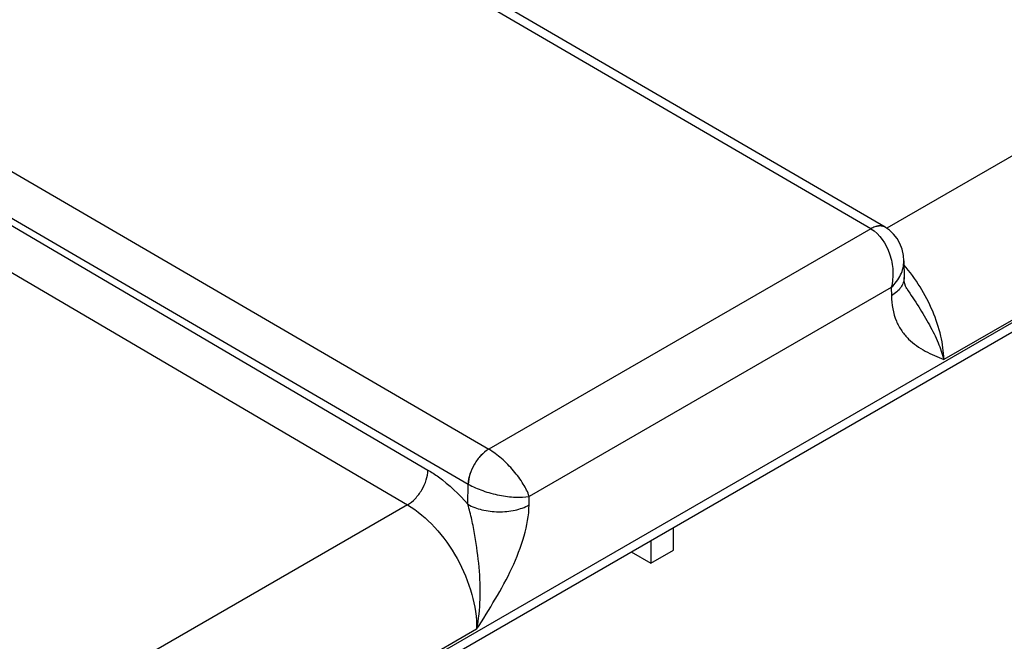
# Model space of a CAD drawing. Header units: inches. Extents: x 0 to 34, y 0 to 22.
# Tile 73 of 168: x 5.318 to 5.83, y 17.358 to 17.681. Entities that reach past the tile are written whole.
import ezdxf

# ---------------------------------------------------------------- set-up
doc = ezdxf.new("R2010")
doc.units = ezdxf.units.IN
doc.header["$LTSCALE"] = 1.87
doc.header["$MEASUREMENT"] = 0
doc.layers.get('0').update_dxf_attribs({"linetype": 'CONTINUOUS'})

msp = doc.modelspace()

# ---------------------------------------------------------------- linework, layer by layer
at = {"color": 7, "linetype": 'CONTINUOUS'}
for p, q in [((4.56377, 16.79056), (8.99215, 19.34746)), ((4.56081, 16.78404), (8.9892, 19.34093)), ((5.76034, 17.57266), (5.45512, 17.7504)), ((5.76782, 17.57342), (5.46263, 17.75114)), ((6.07912, 17.75219), (5.76859, 17.57289)), ((6.11508, 17.6876), (5.7983, 17.50469)), ((5.25668, 17.63582), (5.56186, 17.45806)), ((5.24603, 17.61769), (5.55118, 17.43994)), ((5.24603, 17.6143), (5.53031, 17.44724)), ((5.23534, 17.5962), (5.51962, 17.42914)), ((5.76034, 17.57266), (5.56186, 17.45806)), ((5.77749, 17.55592), (5.77763, 17.54731)), ((5.77097, 17.54213), (5.58291, 17.43355)), ((5.77097, 17.54213), (5.77104, 17.53778)), ((5.77898, 17.54157), (5.77898, 17.54156)), ((5.55102, 17.42944), (5.55118, 17.43994)), ((5.58284, 17.42912), (5.58291, 17.43355)), ((5.51962, 17.42914), (5.20909, 17.24985)), ((5.6579, 17.40559), (5.6579, 17.41748)), ((5.64615, 17.4107), (5.64615, 17.39881)), ((5.64615, 17.39881), (5.6579, 17.40559)), ((5.63586, 17.40475), (5.64615, 17.39881)), ((5.55558, 17.36455), (5.2388, 17.18164))]:
    msp.add_line(p, q, dxfattribs=at)
for points in [[(5.77749, 17.55592), (5.77727, 17.55883), (5.77659, 17.56203), (5.77549, 17.56495), (5.77401, 17.56758), (5.7722, 17.56989), (5.77009, 17.57186), (5.76789, 17.57337)], [(5.77898, 17.54156), (5.77869, 17.54206), (5.77833, 17.54289), (5.77799, 17.54405), (5.77773, 17.54557), (5.77763, 17.54731)]]:
    msp.add_lwpolyline(points, dxfattribs=at)
for points, knots in [([(5.76782, 17.57341), (5.76733, 17.5737), (5.76619, 17.57412), (5.76431, 17.57417), (5.76229, 17.57368), (5.76098, 17.57305), (5.76032, 17.57267)], [0, 0, 0, 0, 0.217316, 0.450286, 0.709676, 1, 1, 1, 1]), ([(5.76789, 17.57337), (5.7674, 17.57366), (5.76626, 17.57409), (5.76436, 17.57414), (5.76233, 17.57366), (5.76101, 17.57304), (5.76034, 17.57266)], [0, 0, 0, 0, 0.217522, 0.450595, 0.709926, 1, 1, 1, 1]), ([(5.76034, 17.57266), (5.76503, 17.56992), (5.76925, 17.56341), (5.77134, 17.55528), (5.77203, 17.5494), (5.77166, 17.54495), (5.77097, 17.54213)], [0, 0, 0, 0, 0.479289, 0.611923, 0.744389, 1, 1, 1, 1]), ([(5.77097, 17.54213), (5.77293, 17.54406), (5.77616, 17.54825), (5.77753, 17.55348), (5.77749, 17.55592)], [0, 0, 0, 0, 0.52929, 1, 1, 1, 1]), ([(5.7983, 17.50469), (5.79822, 17.50879), (5.79698, 17.51741), (5.79272, 17.53015), (5.78624, 17.5426), (5.78064, 17.55028), (5.77755, 17.55385)], [0, 0, 0, 0, 0.226977, 0.477051, 0.739066, 1, 1, 1, 1]), ([(5.77763, 17.54731), (5.77764, 17.54643), (5.77734, 17.54459), (5.776, 17.54201), (5.77385, 17.53967), (5.77204, 17.53838), (5.77104, 17.53778)], [0, 0, 0, 0, 0.21857, 0.452166, 0.711185, 1, 1, 1, 1]), ([(5.77898, 17.54156), (5.78105, 17.53839), (5.78522, 17.53222), (5.79084, 17.52292), (5.7953, 17.51379), (5.79748, 17.50766), (5.7983, 17.50469)], [0, 0, 0, 0, 0.272107, 0.534098, 0.778987, 1, 1, 1, 1]), ([(5.77104, 17.53778), (5.77111, 17.53332), (5.77224, 17.52679), (5.7762, 17.5195), (5.78097, 17.51386), (5.78849, 17.50879), (5.79503, 17.50606), (5.7983, 17.50469)], [0, 0, 0, 0, 0.290805, 0.418063, 0.537966, 0.768912, 1, 1, 1, 1]), ([(5.56183, 17.45807), (5.56034, 17.45721), (5.55752, 17.45485), (5.55421, 17.45037), (5.55191, 17.44529), (5.55121, 17.44167), (5.55118, 17.43994)], [0, 0, 0, 0, 0.236844, 0.499187, 0.761971, 1, 1, 1, 1]), ([(5.56186, 17.45806), (5.56037, 17.45719), (5.55756, 17.45482), (5.55426, 17.45034), (5.55198, 17.44525), (5.55128, 17.44163), (5.55125, 17.4399)], [0, 0, 0, 0, 0.23658, 0.498909, 0.76183, 1, 1, 1, 1]), ([(5.58291, 17.43355), (5.58214, 17.43579), (5.57974, 17.44048), (5.57484, 17.44709), (5.56882, 17.45322), (5.56422, 17.45668), (5.56186, 17.45806)], [0, 0, 0, 0, 0.216799, 0.47672, 0.750266, 1, 1, 1, 1]), ([(5.51962, 17.42914), (5.52111, 17.43), (5.52393, 17.43236), (5.52726, 17.43683), (5.52957, 17.4419), (5.53028, 17.44552), (5.53031, 17.44724)], [0, 0, 0, 0, 0.236981, 0.49946, 0.762231, 1, 1, 1, 1]), ([(5.53031, 17.44724), (5.53216, 17.44616), (5.53979, 17.44114), (5.54647, 17.43475), (5.55102, 17.42944)], [0, 0, 0, 0, 0.234431, 1, 1, 1, 1]), ([(5.55125, 17.4399), (5.55362, 17.43854), (5.55892, 17.43626), (5.56721, 17.43403), (5.57535, 17.43298), (5.58059, 17.43315), (5.58291, 17.43355)], [0, 0, 0, 0, 0.250301, 0.524327, 0.784175, 1, 1, 1, 1]), ([(5.51962, 17.42914), (5.52484, 17.42607), (5.53469, 17.41762), (5.54607, 17.40162), (5.55368, 17.3835), (5.5557, 17.37064), (5.55558, 17.36455)], [0, 0, 0, 0, 0.237053, 0.499139, 0.761692, 1, 1, 1, 1]), ([(5.55558, 17.36455), (5.55666, 17.3697), (5.5578, 17.38046), (5.55709, 17.39681), (5.5552, 17.41054), (5.55314, 17.42145), (5.55184, 17.42683), (5.55102, 17.42944)], [0, 0, 0, 0, 0.240925, 0.492181, 0.747196, 0.874582, 1, 1, 1, 1]), ([(5.55102, 17.42944), (5.55329, 17.42814), (5.55853, 17.42622), (5.56692, 17.42524), (5.57531, 17.42604), (5.58058, 17.42786), (5.58284, 17.42912)], [0, 0, 0, 0, 0.237771, 0.501106, 0.76384, 1, 1, 1, 1]), ([(5.55558, 17.36455), (5.55886, 17.36971), (5.56542, 17.38003), (5.57417, 17.396), (5.58063, 17.41233), (5.58276, 17.42368), (5.58284, 17.42912)], [0, 0, 0, 0, 0.258878, 0.517525, 0.769703, 1, 1, 1, 1])]:
    msp.add_open_spline(points, degree=3, knots=knots, dxfattribs=at)

doc.saveas('drawing.dxf')
